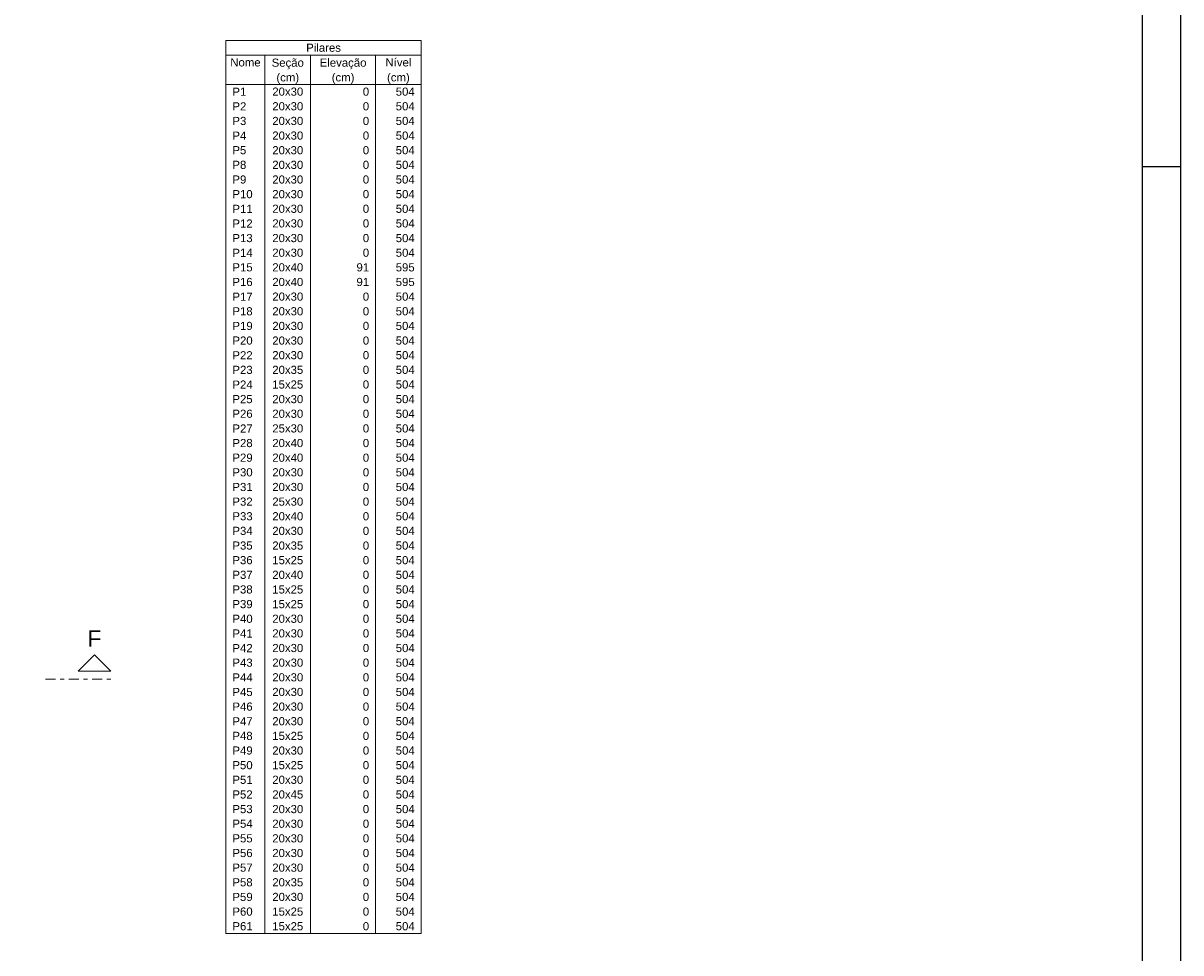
# Model space of a CAD drawing. Header units: millimetres. Extents: x 0 to 119, y 0 to 84.
# Tile 13 of 14: x 89 to 119, y 39 to 63. Entities that reach past the tile are written whole.
import ezdxf

# ---------------------------------------------------------------- set-up
doc = ezdxf.new("R2010")
doc.units = ezdxf.units.MM
doc.header["$MEASUREMENT"] = 0
doc.linetypes.add('DASHDOT', pattern=[2.54, 1.27, -0.635, 0, -0.635])
doc.linetypes.add('NULL', pattern=[0])
doc.layers.add('FO-Cortes', color=9, linetype='DASHDOT', lineweight=5)
doc.layers.add('FO-Textos dos pilares', color=7, linetype='Continuous', lineweight=5)
doc.layers.add('SEDUC_MARF', color=1, linetype='Continuous')
doc.layers.add('SEDUC_MARGG', color=7, linetype='Continuous')
doc.styles.add('Arial', font='txt')

msp = doc.modelspace()

# ---------------------------------------------------------------- linework, layer by layer
at = {"layer": 'FO-Cortes', "ltscale": 0.2}
msp.add_line((89.345, 46.048), (91.0394, 46.048), dxfattribs=at)
at = {"layer": 'FO-Cortes', "linetype": 'Continuous', "ltscale": 0.2}
msp.add_lwpolyline([(91.0394, 46.2598), (90.1922, 46.2598), (90.6158, 46.6834), (91.0394, 46.2598)], close=True, dxfattribs=at)
at = {"layer": 'FO-Textos dos pilares'}
for p, q in [((94.0394, 62.6771), (99.1226, 62.6771)), ((94.0394, 62.6771), (94.0394, 39.4214)), ((99.1226, 62.6771), (99.1226, 39.4214)), ((94.0394, 62.2958), (99.1226, 62.2958)), ((95.0561, 62.2958), (95.0561, 39.4214)), ((96.2421, 62.2958), (96.2421, 39.4214)), ((97.9365, 62.2958), (97.9365, 39.4214)), ((94.0394, 61.5333), (99.1226, 61.5333)), ((94.0394, 39.4214), (99.1226, 39.4214))]:
    msp.add_line(p, q, dxfattribs=at)
at = {"layer": 'SEDUC_MARF'}
msp.add_line((117.9, 59.4), (118.9, 59.4), dxfattribs=at)
msp.add_lwpolyline([(118.9, 84.1), (0, 84.1), (0, 0), (118.9, 0)], close=True, dxfattribs=at)
at = {"layer": 'SEDUC_MARGG'}
msp.add_lwpolyline([(2.5, 1), (117.9, 1), (117.9, 83.1), (2.5, 83.1), (2.5, 1)], dxfattribs=at)

# ---------------------------------------------------------------- texts
at = {"layer": 'FO-Cortes', "linetype": 'NULL', "ltscale": 0.2, "insert": (90.6154, 46.8948), "char_height": 0.4236, "width": 0.708574, "attachment_point": 8, "line_spacing_factor": 0.798, "style": 'Arial'}
msp.add_mtext('F', dxfattribs=at)
at = {"layer": 'FO-Textos dos pilares', "linetype": 'NULL', "char_height": 0.2118, "line_spacing_factor": 0.798, "style": 'Arial'}
for s, insert, width, attachment_point in [('Pilares', (96.5814, 62.381), 1.772852, 8), ('Nome', (94.5474, 61.999), 1.547139, 8), ('Seção', (95.6494, 61.9291), 1.644561, 8), ('Elevação', (97.0894, 61.9291), 2.385986, 8), ('Nível', (98.5294, 61.999), 1.321426, 8), ('(cm)', (95.6494, 61.5481), 1.159434, 8), ('(cm)', (97.0894, 61.5481), 1.159434, 8), ('(cm)', (98.5294, 61.5481), 1.159434, 8), ('P1', (94.2084, 61.237), 0.709424, 7), ('20x30', (95.6494, 61.237), 1.580273, 8), ('0', (97.7674, 61.237), 0.322568, 9), ('504', (98.9534, 61.237), 0.967705, 9), ('P2', (94.2084, 60.856), 0.709424, 7), ('20x30', (95.6494, 60.856), 1.580273, 8), ('0', (97.7674, 60.856), 0.322568, 9), ('504', (98.9534, 60.856), 0.967705, 9), ('P3', (94.2084, 60.474), 0.709424, 7), ('20x30', (95.6494, 60.474), 1.580273, 8), ('0', (97.7674, 60.474), 0.322568, 9), ('504', (98.9534, 60.474), 0.967705, 9), ('P4', (94.2084, 60.093), 0.709424, 7), ('20x30', (95.6494, 60.093), 1.580273, 8), ('0', (97.7674, 60.093), 0.322568, 9), ('504', (98.9534, 60.093), 0.967705, 9), ('P5', (94.2084, 59.712), 0.709424, 7), ('20x30', (95.6494, 59.712), 1.580273, 8), ('0', (97.7674, 59.712), 0.322568, 9), ('504', (98.9534, 59.712), 0.967705, 9), ('P8', (94.2084, 59.331), 0.709424, 7), ('20x30', (95.6494, 59.331), 1.580273, 8), ('0', (97.7674, 59.331), 0.322568, 9), ('504', (98.9534, 59.331), 0.967705, 9), ('P9', (94.2084, 58.949), 0.709424, 7), ('20x30', (95.6494, 58.949), 1.580273, 8), ('0', (97.7674, 58.949), 0.322568, 9), ('504', (98.9534, 58.949), 0.967705, 9), ('P10', (94.2084, 58.568), 1.031992, 7), ('20x30', (95.6494, 58.568), 1.580273, 8), ('0', (97.7674, 58.568), 0.322568, 9), ('504', (98.9534, 58.568), 0.967705, 9), ('P11', (94.2084, 58.187), 1.031992, 7), ('20x30', (95.6494, 58.187), 1.580273, 8), ('0', (97.7674, 58.187), 0.322568, 9), ('504', (98.9534, 58.187), 0.967705, 9), ('P12', (94.2084, 57.806), 1.031992, 7), ('20x30', (95.6494, 57.806), 1.580273, 8), ('0', (97.7674, 57.806), 0.322568, 9), ('504', (98.9534, 57.806), 0.967705, 9), ('P13', (94.2084, 57.424), 1.031992, 7), ('20x30', (95.6494, 57.424), 1.580273, 8), ('0', (97.7674, 57.424), 0.322568, 9), ('504', (98.9534, 57.424), 0.967705, 9), ('P14', (94.2084, 57.043), 1.031992, 7), ('20x30', (95.6494, 57.043), 1.580273, 8), ('0', (97.7674, 57.043), 0.322568, 9), ('504', (98.9534, 57.043), 0.967705, 9), ('P15', (94.2084, 56.662), 1.031992, 7), ('20x40', (95.6494, 56.662), 1.580273, 8), ('91', (97.7674, 56.662), 0.645137, 9), ('595', (98.9534, 56.662), 0.967705, 9), ('P16', (94.2084, 56.281), 1.031992, 7), ('20x40', (95.6494, 56.281), 1.580273, 8), ('91', (97.7674, 56.281), 0.645137, 9), ('595', (98.9534, 56.281), 0.967705, 9), ('P17', (94.2084, 55.9), 1.031992, 7), ('20x30', (95.6494, 55.9), 1.580273, 8), ('0', (97.7674, 55.9), 0.322568, 9), ('504', (98.9534, 55.9), 0.967705, 9), ('P18', (94.2084, 55.518), 1.031992, 7), ('20x30', (95.6494, 55.518), 1.580273, 8), ('0', (97.7674, 55.518), 0.322568, 9), ('504', (98.9534, 55.518), 0.967705, 9), ('P19', (94.2084, 55.137), 1.031992, 7), ('20x30', (95.6494, 55.137), 1.580273, 8), ('0', (97.7674, 55.137), 0.322568, 9), ('504', (98.9534, 55.137), 0.967705, 9), ('P20', (94.2084, 54.756), 1.031992, 7), ('20x30', (95.6494, 54.756), 1.580273, 8), ('0', (97.7674, 54.756), 0.322568, 9), ('504', (98.9534, 54.756), 0.967705, 9), ('P22', (94.2084, 54.375), 1.031992, 7), ('20x30', (95.6494, 54.375), 1.580273, 8), ('0', (97.7674, 54.375), 0.322568, 9), ('504', (98.9534, 54.375), 0.967705, 9), ('P23', (94.2084, 53.993), 1.031992, 7), ('20x35', (95.6494, 53.993), 1.580273, 8), ('0', (97.7674, 53.993), 0.322568, 9), ('504', (98.9534, 53.993), 0.967705, 9), ('P24', (94.2084, 53.612), 1.031992, 7), ('15x25', (95.6494, 53.612), 1.580273, 8), ('0', (97.7674, 53.612), 0.322568, 9), ('504', (98.9534, 53.612), 0.967705, 9), ('P25', (94.2084, 53.231), 1.031992, 7), ('20x30', (95.6494, 53.231), 1.580273, 8), ('0', (97.7674, 53.231), 0.322568, 9), ('504', (98.9534, 53.231), 0.967705, 9), ('P26', (94.2084, 52.85), 1.031992, 7), ('20x30', (95.6494, 52.85), 1.580273, 8), ('0', (97.7674, 52.85), 0.322568, 9), ('504', (98.9534, 52.85), 0.967705, 9), ('P27', (94.2084, 52.468), 1.031992, 7), ('25x30', (95.6494, 52.468), 1.580273, 8), ('0', (97.7674, 52.468), 0.322568, 9), ('504', (98.9534, 52.468), 0.967705, 9), ('P28', (94.2084, 52.087), 1.031992, 7), ('20x40', (95.6494, 52.087), 1.580273, 8), ('0', (97.7674, 52.087), 0.322568, 9), ('504', (98.9534, 52.087), 0.967705, 9), ('P29', (94.2084, 51.706), 1.031992, 7), ('20x40', (95.6494, 51.706), 1.580273, 8), ('0', (97.7674, 51.706), 0.322568, 9), ('504', (98.9534, 51.706), 0.967705, 9), ('P30', (94.2084, 51.325), 1.031992, 7), ('20x30', (95.6494, 51.325), 1.580273, 8), ('0', (97.7674, 51.325), 0.322568, 9), ('504', (98.9534, 51.325), 0.967705, 9), ('P31', (94.2084, 50.943), 1.031992, 7), ('20x30', (95.6494, 50.943), 1.580273, 8), ('0', (97.7674, 50.943), 0.322568, 9), ('504', (98.9534, 50.943), 0.967705, 9), ('P32', (94.2084, 50.562), 1.031992, 7), ('25x30', (95.6494, 50.562), 1.580273, 8), ('0', (97.7674, 50.562), 0.322568, 9), ('504', (98.9534, 50.562), 0.967705, 9), ('P33', (94.2084, 50.181), 1.031992, 7), ('20x40', (95.6494, 50.181), 1.580273, 8), ('0', (97.7674, 50.181), 0.322568, 9), ('504', (98.9534, 50.181), 0.967705, 9), ('P34', (94.2084, 49.8), 1.031992, 7), ('20x30', (95.6494, 49.8), 1.580273, 8), ('0', (97.7674, 49.8), 0.322568, 9), ('504', (98.9534, 49.8), 0.967705, 9), ('P35', (94.2084, 49.418), 1.031992, 7), ('20x35', (95.6494, 49.418), 1.580273, 8), ('0', (97.7674, 49.418), 0.322568, 9), ('504', (98.9534, 49.418), 0.967705, 9), ('P36', (94.2084, 49.037), 1.031992, 7), ('15x25', (95.6494, 49.037), 1.580273, 8), ('0', (97.7674, 49.037), 0.322568, 9), ('504', (98.9534, 49.037), 0.967705, 9), ('P37', (94.2084, 48.656), 1.031992, 7), ('20x40', (95.6494, 48.656), 1.580273, 8), ('0', (97.7674, 48.656), 0.322568, 9), ('504', (98.9534, 48.656), 0.967705, 9), ('P38', (94.2084, 48.275), 1.031992, 7), ('15x25', (95.6494, 48.275), 1.580273, 8), ('0', (97.7674, 48.275), 0.322568, 9), ('504', (98.9534, 48.275), 0.967705, 9), ('P39', (94.2084, 47.893), 1.031992, 7), ('15x25', (95.6494, 47.893), 1.580273, 8), ('0', (97.7674, 47.893), 0.322568, 9), ('504', (98.9534, 47.893), 0.967705, 9), ('P40', (94.2084, 47.512), 1.031992, 7), ('20x30', (95.6494, 47.512), 1.580273, 8), ('0', (97.7674, 47.512), 0.322568, 9), ('504', (98.9534, 47.512), 0.967705, 9), ('P41', (94.2084, 47.131), 1.031992, 7), ('20x30', (95.6494, 47.131), 1.580273, 8), ('0', (97.7674, 47.131), 0.322568, 9), ('504', (98.9534, 47.131), 0.967705, 9), ('P42', (94.2084, 46.75), 1.031992, 7), ('20x30', (95.6494, 46.75), 1.580273, 8), ('0', (97.7674, 46.75), 0.322568, 9), ('504', (98.9534, 46.75), 0.967705, 9), ('P43', (94.2084, 46.369), 1.031992, 7), ('20x30', (95.6494, 46.369), 1.580273, 8), ('0', (97.7674, 46.369), 0.322568, 9), ('504', (98.9534, 46.369), 0.967705, 9), ('P44', (94.2084, 45.987), 1.031992, 7), ('20x30', (95.6494, 45.987), 1.580273, 8), ('0', (97.7674, 45.987), 0.322568, 9), ('504', (98.9534, 45.987), 0.967705, 9), ('P45', (94.2084, 45.606), 1.031992, 7), ('20x30', (95.6494, 45.606), 1.580273, 8), ('0', (97.7674, 45.606), 0.322568, 9), ('504', (98.9534, 45.606), 0.967705, 9), ('P46', (94.2084, 45.225), 1.031992, 7), ('20x30', (95.6494, 45.225), 1.580273, 8), ('0', (97.7674, 45.225), 0.322568, 9), ('504', (98.9534, 45.225), 0.967705, 9), ('P47', (94.2084, 44.844), 1.031992, 7), ('20x30', (95.6494, 44.844), 1.580273, 8), ('0', (97.7674, 44.844), 0.322568, 9), ('504', (98.9534, 44.844), 0.967705, 9), ('P48', (94.2084, 44.462), 1.031992, 7), ('15x25', (95.6494, 44.462), 1.580273, 8), ('0', (97.7674, 44.462), 0.322568, 9), ('504', (98.9534, 44.462), 0.967705, 9), ('P49', (94.2084, 44.081), 1.031992, 7), ('20x30', (95.6494, 44.081), 1.580273, 8), ('0', (97.7674, 44.081), 0.322568, 9), ('504', (98.9534, 44.081), 0.967705, 9), ('P50', (94.2084, 43.7), 1.031992, 7), ('15x25', (95.6494, 43.7), 1.580273, 8), ('0', (97.7674, 43.7), 0.322568, 9), ('504', (98.9534, 43.7), 0.967705, 9), ('P51', (94.2084, 43.319), 1.031992, 7), ('20x30', (95.6494, 43.319), 1.580273, 8), ('0', (97.7674, 43.319), 0.322568, 9), ('504', (98.9534, 43.319), 0.967705, 9), ('P52', (94.2084, 42.937), 1.031992, 7), ('20x45', (95.6494, 42.937), 1.580273, 8), ('0', (97.7674, 42.937), 0.322568, 9), ('504', (98.9534, 42.937), 0.967705, 9), ('P53', (94.2084, 42.556), 1.031992, 7), ('20x30', (95.6494, 42.556), 1.580273, 8), ('0', (97.7674, 42.556), 0.322568, 9), ('504', (98.9534, 42.556), 0.967705, 9), ('P54', (94.2084, 42.175), 1.031992, 7), ('20x30', (95.6494, 42.175), 1.580273, 8), ('0', (97.7674, 42.175), 0.322568, 9), ('504', (98.9534, 42.175), 0.967705, 9), ('P55', (94.2084, 41.794), 1.031992, 7), ('20x30', (95.6494, 41.794), 1.580273, 8), ('0', (97.7674, 41.794), 0.322568, 9), ('504', (98.9534, 41.794), 0.967705, 9), ('P56', (94.2084, 41.412), 1.031992, 7), ('20x30', (95.6494, 41.412), 1.580273, 8), ('0', (97.7674, 41.412), 0.322568, 9), ('504', (98.9534, 41.412), 0.967705, 9), ('P57', (94.2084, 41.031), 1.031992, 7), ('20x30', (95.6494, 41.031), 1.580273, 8), ('0', (97.7674, 41.031), 0.322568, 9), ('504', (98.9534, 41.031), 0.967705, 9), ('P58', (94.2084, 40.65), 1.031992, 7), ('20x35', (95.6494, 40.65), 1.580273, 8), ('0', (97.7674, 40.65), 0.322568, 9), ('504', (98.9534, 40.65), 0.967705, 9), ('P59', (94.2084, 40.269), 1.031992, 7), ('20x30', (95.6494, 40.269), 1.580273, 8), ('0', (97.7674, 40.269), 0.322568, 9), ('504', (98.9534, 40.269), 0.967705, 9), ('P60', (94.2084, 39.887), 1.031992, 7), ('15x25', (95.6494, 39.887), 1.580273, 8), ('0', (97.7674, 39.887), 0.322568, 9), ('504', (98.9534, 39.887), 0.967705, 9), ('P61', (94.2084, 39.506), 1.031992, 7), ('15x25', (95.6494, 39.506), 1.580273, 8), ('0', (97.7674, 39.506), 0.322568, 9), ('504', (98.9534, 39.506), 0.967705, 9)]:
    msp.add_mtext(s, dxfattribs=dict(at, insert=insert, width=width, attachment_point=attachment_point))

doc.saveas('drawing.dxf')
